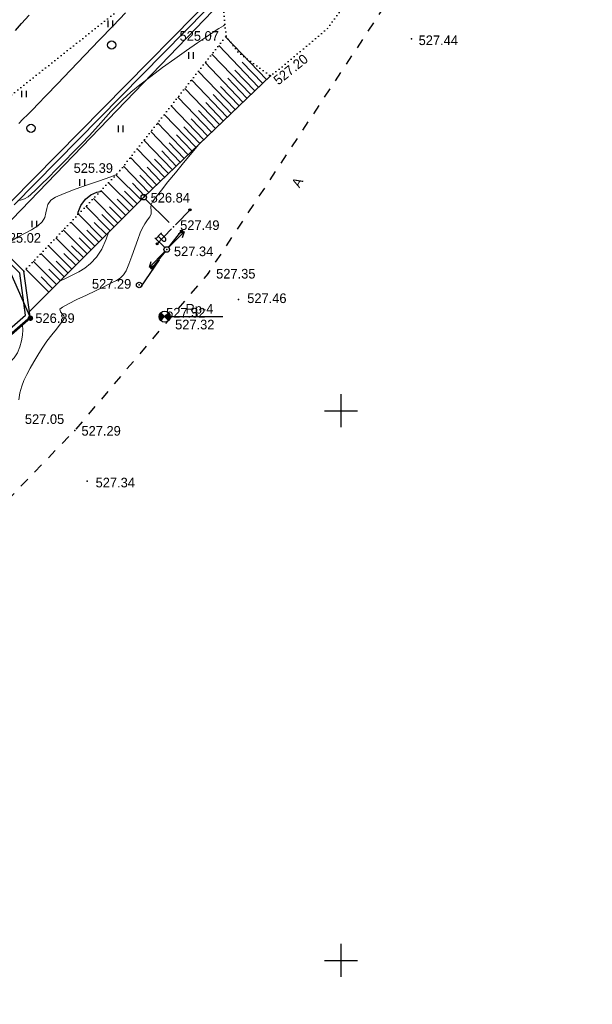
# Model space of a CAD drawing. Header units: millimetres. Extents: x 767170 to 66149698, y -983507 to 2493658.
# Tile 25 of 256: x 1571835 to 1623931, y -832596 to -743022. Entities that reach past the tile are written whole.
import ezdxf

# ---------------------------------------------------------------- set-up
doc = ezdxf.new("R2010")
doc.units = ezdxf.units.MM
for name, pattern in [('Д_ТРОТ_ТРУБА', [3, 1.5, -1.5]), ('ДОРОГИ_ГРУНТ', [7, 5, -2]), ('ДОРОГИ_СТРОЯЩ', [9, 8, -1]), ('Контура низ откосов  Штриховая 0.1-0.5 - - - - - - -', [0.6, 0.1, -0.5])]:
    doc.linetypes.add(name, pattern=pattern)
for name, color, linetype in [('(001) Сетка', 92, 'Continuous'), ('(003) Пункты', 7, 'Continuous'), ('(004) Точки рельефа', 7, 'Continuous'), ('(004a) Точки рельефа (отк.)', 7, 'Continuous'), ('(013) Газ', 30, 'ИК_Газопровод -------г--------'), ('(022) Возд. Линии', 7, 'Continuous'), ('(025) Дорога', 7, 'Continuous'), ('(031) Горизонтали', 42, 'Continuous'), ('(035) Откосы', 7, 'Continuous'), ('(036) Растительность', 7, 'Continuous'), ('(038) Деревья', 7, 'Continuous'), ('(039) Земля', 7, 'Continuous'), ('(040) Ограда', 7, 'Continuous')]:
    doc.layers.add(name, color=color, linetype=linetype)
doc.layers.add('(032) Горизонтали утолщенные', color=32, linetype='Continuous', lineweight=30)
doc.styles.add('BM-431', font='txt')
doc.styles.add('D-431', font='txt')
doc.styles.add('S', font='txtwr', dxfattribs={"oblique": 15})
doc.styles.get("Standard").update_dxf_attribs({"font": 'isocpeui.ttf'})
doc.linetypes.add('GAZ_VOZDUSH', pattern='A,1,-2,["~",Standard,S=3,R=0,X=-1.5,Y=-1.5],-1,10', length=14)
doc.linetypes.add('ИК_Газопровод -------г--------', pattern='A,9,-0.6,["Г",Standard,S=1.2,R=0,X=0,Y=-0.6],-1.2', length=10.8)
doc.linetypes.add('ОГРАДА_БЕТ', pattern='A,4,["|",Standard,S=0.8,R=0,X=0,Y=-0.8],4', length=8)

# ---------------------------------------------------------------- blocks, each defined once
blk = doc.blocks.new('I04010')
for p, q in [((-0.412273, 0.007146), (-0.412273, 1.207146)), ((0.387727, 1.207146), (0.387727, 0.007146))]:
    blk.add_line(p, q)
blk = doc.blocks.new('d')
at = {"layer": '(038) Деревья'}
blk.add_ellipse((0, 0), major_axis=(0.265, 0.265), ratio=1, start_param=5.497787, end_param=11.780972, dxfattribs=at)
blk = doc.blocks.new('Setka')
at = {"layer": '(001) Сетка'}
for p, q in [((0, 1.5), (0, -1.5)), ((-1.5, 0), (1.5, 0))]:
    blk.add_line(p, q, dxfattribs=at)
blk = doc.blocks.new('U1061-flat-4-flat-1')
at = {"layer": '(022) Возд. Линии'}
blk.add_circle((0, 0), 0.25, dxfattribs=at)
at = {"color": 4, "oblique": 15}
blk.add_attdef('Z', (0.797, -0.495), '', height=1, dxfattribs=at)
blk = doc.blocks.new('U1061-flat-3-flat-1')
at = {"layer": '(022) Возд. Линии'}
blk.add_circle((0, 0), 0.25, dxfattribs=at)
at = {"color": 4, "oblique": 15}
blk.add_attdef('Z', (0.797, -0.495), '', height=1, dxfattribs=at)
blk = doc.blocks.new('f-flat-6-flat-1')
at = {"layer": '(022) Возд. Линии'}
for points in [[(-0.179, 0.175), (-1.071, 1.05)], [(-1, 0.98), (-0.475, 1.516)]]:
    blk.add_lwpolyline(points, dxfattribs=at)
blk.add_lwpolyline([(-0.123, 0.803), (-0.123, 0.803, 0.414214), (-0.125, 1.033), (-0.545, 1.444), (-0.772, 1.212), (-0.353, 0.801, 0.414214)], format="xyb", close=True, dxfattribs=at)
blk.add_circle((0, 0), 0.25, dxfattribs=at)
blk = doc.blocks.new('S1-flat-7-flat-1')
at = {"layer": '(022) Возд. Линии'}
for p, q in [((0, 0), (-1.4, -1.428)), ((-1.4, -1.428), (-1.229, -0.896)), ((-1.4, -1.428), (-0.872, -1.246))]:
    blk.add_line(p, q, dxfattribs=at)
blk = doc.blocks.new('S2-flat-7-flat-1')
at = {"layer": '(022) Возд. Линии'}
for p, q in [((0, 0), (1.4, 1.428)), ((1.4, 1.428), (0.872, 1.246)), ((1.4, 1.428), (1.229, 0.896))]:
    blk.add_line(p, q, dxfattribs=at)
blk = doc.blocks.new('s3-flat-11-flat-1')
at = {"layer": '(022) Возд. Линии'}
h = blk.add_hatch(dxfattribs=at)
h.set_pattern_fill('ACET-2D-ACET-2D-ANSI31', color=256, scale=0.01, angle=45.94766, style=0)
h.set_pattern_definition([(90.947657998, (-32384.942892, -79716.907708), (-0.03174565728, -0.000525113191), [])])
edge = h.paths.add_edge_path()
edge.add_arc((1.321, 1.366), 0.1, 0, 360)
blk.add_lwpolyline([(0, 0), (1.391, 1.437)], dxfattribs=at)
blk.add_circle((1.321, 1.366), 0.1, dxfattribs=at)
blk = doc.blocks.new('s4-flat-11-flat-1')
at = {"layer": '(022) Возд. Линии'}
h = blk.add_hatch(dxfattribs=at)
h.set_pattern_fill('ACET-2D-ACET-2D-ANSI31', color=256, scale=0.01, angle=225.94766, style=0)
h.set_pattern_definition([(270.947657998, (-32384.59617, -79716.549324), (0.03174565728, 0.000525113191), [])])
edge = h.paths.add_edge_path()
edge.add_arc((-1.321, -1.366), 0.1, 0, 360)
blk.add_lwpolyline([(0, 0), (-1.391, -1.437)], dxfattribs=at)
blk.add_circle((-1.321, -1.366), 0.1, dxfattribs=at)
blk = doc.blocks.new('prov-s-flat-8-flat-1')
at = {"layer": '(022) Возд. Линии'}
for name, p in [('s3-flat-11-flat-1', (0.173, 0.178)), ('s4-flat-11-flat-1', (-0.174, -0.18))]:
    blk.add_blockref(name, p, dxfattribs=at)
blk = doc.blocks.new('s3-flat-10-flat-1')
at = {"layer": '(022) Возд. Линии'}
h = blk.add_hatch(dxfattribs=at)
h.set_pattern_fill('ACET-2D-ACET-2D-ANSI31', color=256, scale=0.01, angle=51.11014, style=0)
h.set_pattern_definition([(96.110141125, (-32384.30411, -79714.86154), (-0.031569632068, -0.003379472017), [])])
edge = h.paths.add_edge_path()
edge.add_arc((1.193, 1.479), 0.1, 0, 360)
blk.add_lwpolyline([(0, 0), (1.256, 1.557)], dxfattribs=at)
blk.add_circle((1.193, 1.479), 0.1, dxfattribs=at)
blk = doc.blocks.new('s4-flat-10-flat-1')
at = {"layer": '(022) Возд. Линии'}
h = blk.add_hatch(dxfattribs=at)
h.set_pattern_fill('ACET-2D-ACET-2D-ANSI31', color=256, scale=0.01, angle=231.11014, style=0)
h.set_pattern_definition([(276.110141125, (-32383.991044, -79714.47341), (0.031569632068, 0.003379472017), [])])
edge = h.paths.add_edge_path()
edge.add_arc((-1.193, -1.479), 0.1, 0, 360)
blk.add_lwpolyline([(0, 0), (-1.256, -1.557)], dxfattribs=at)
blk.add_circle((-1.193, -1.479), 0.1, dxfattribs=at)
blk = doc.blocks.new('prov-s-flat-7-flat-1')
at = {"layer": '(022) Возд. Линии'}
for name, p in [('s3-flat-10-flat-1', (0.156, 0.193)), ('s4-flat-10-flat-1', (-0.157, -0.195))]:
    blk.add_blockref(name, p, dxfattribs=at)
blk = doc.blocks.new('I00110-flat-5')
h = blk.add_hatch(color=7)
edge = h.paths.add_edge_path()
edge.add_line((0.354, 0.354), (0, 0))
edge.add_line((0, 0), (0.354, -0.354))
edge.add_arc((0, 0), 0.5, 315, 405)
edge = h.paths.add_edge_path()
edge.add_line((-0.354, -0.354), (0, 0))
edge.add_line((0, 0), (-0.354, 0.354))
edge.add_arc((0, 0), 0.5, 135, 225)
at = {"layer": '(003) Пункты'}
blk.add_circle((0, 0), 0.5, dxfattribs=at)
at = {"color": 7}
for points in [[(0, 0), (-0.354, 0.354, 0.414214), (-0.354, -0.354)], [(0, 0), (0.354, -0.354, 0.414214), (0.354, 0.354)]]:
    blk.add_lwpolyline(points, format="xyb", close=True, dxfattribs=at)
blk.add_lwpolyline([(0.008, 0), (0.008, 0)], dxfattribs=at)
at = {"color": 4, "linetype": 'Continuous', "style": 'S', "oblique": 15}
blk.add_attdef('G', (0.692, 0.111), '', height=1, dxfattribs=at)
at = {"color": 4, "style": 'S', "oblique": 15}
blk.add_attdef('Z', (0.738, -1.15), '', height=1, dxfattribs=at)
blk = doc.blocks.new('A$C27c3a978')
at = {"layer": '(013) Газ', "linetype": 'ByBlock'}
h = blk.add_hatch(color=0, dxfattribs=at)
edge = h.paths.add_edge_path()
edge.add_arc((60032, -64630), 250, 0, 360)
at = {"layer": '(003) Пункты', "ltscale": 600}
blk.add_line((72744, -64489), (77527, -64489), dxfattribs=at)
at = {"layer": '(004) Точки рельефа', "color": 7, "linetype": 'ByBlock', "lineweight": -2}
for p in [(77832, -38963), (94709, -39220), (81863, -42572), (68173, -51205), (70345, -53622), (73055, -56321), (72433, -58382), (76167, -60581), (69927, -61607), (78953, -62935), (72252, -64489), (60032, -64630), (64059, -74842), (65197, -79450)]:
    blk.add_point(p, dxfattribs=at)
at = {"layer": '(013) Газ', "linetype": 'GAZ_VOZDUSH', "ltscale": 600, "flags": 128}
blk.add_lwpolyline([(142989, 92800), (142835, 91853), (139404, 84476), (134266, 81665), (119792, 48158), (108774, 18170), (103677, 7863), (86151, -26743), (56759, -57253), (60032, -64630), (36543, -85231), (37778, -89927), (35802, -96445), (-3045, -138132), (-6698, -140156), (-18067, -151331), (-26004, -155340), (-70604, -193697), (-73004, -195976)], dxfattribs=at)
at = {"layer": '(022) Возд. Линии', "linetype": 'ДОРОГИ_ГРУНТ', "ltscale": 600}
for points in [[(70509, -53811), (73055, -56321)], [(70091, -61796), (72433, -58382)]]:
    blk.add_lwpolyline(points, dxfattribs=at)
at = {"layer": '(025) Дорога', "linetype": 'Д_ТРОТ_ТРУБА', "ltscale": 600, "flags": 128}
blk.add_lwpolyline([(154765, 81195), (139871, 52430), (129502, 32489), (121333, 16940), (108158, -4549), (103577, -11729), (92658, -35606), (76167, -60581), (64059, -74842), (44926, -94693), (25805, -113938), (11475, -128266), (-17195, -156913), (-37287, -176879), (-52070, -191955), (-69147, -209171), (-72130, -212147)], dxfattribs=at)
at = {"layer": '(031) Горизонтали', "color": 42, "linetype": 'Continuous', "lineweight": 0, "ltscale": 600}
for points in [[(58964, -46910), (59353, -46532), (59791, -46102), (60277, -45614), (60703, -45174), (61465, -44382), (62484, -43320), (63681, -42071), (64978, -40716), (66296, -39339), (67557, -38022), (68682, -36848)], [(58868, -53956), (59140, -53878), (59480, -53759), (59822, -53584), (60071, -53380), (60481, -52998), (61021, -52470), (61665, -51828), (62383, -51103), (63147, -50326), (63928, -49529), (64698, -48745), (65380, -48033), (65945, -47416), (66432, -46864), (66885, -46348), (67344, -45841), (67852, -45312), (68449, -44733), (69177, -44076), (69998, -43395), (70980, -42634), (72058, -41833), (73167, -41032), (74243, -40271), (75222, -39590), (76037, -39029), (76624, -38627), (76919, -38425), (77178, -38271), (77396, -38165), (77593, -38043), (77726, -37906)], [(58987, -72048), (59082, -71432), (59245, -70807), (59445, -70287), (59701, -69743), (60002, -69177), (60342, -68588), (60712, -67979), (61104, -67350), (61529, -66726), (61973, -66142), (62394, -65618), (62750, -65172), (62961, -64886), (63061, -64718), (63095, -64631), (63101, -64595), (63099, -64531), (63061, -64412), (62947, -64253), (62773, -64060), (62701, -63815), (62937, -63628), (63497, -63321), (64265, -62940), (65125, -62530), (65962, -62136), (66659, -61804), (67100, -61579), (67528, -61361), (67877, -61198), (68190, -61002), (68509, -60685), (68728, -60314), (68987, -59721), (69265, -58994), (69544, -58218), (69805, -57482), (70029, -56870), (70196, -56469), (70439, -56046), (70680, -55696), (70881, -55396), (71005, -55127), (71023, -54828), (70976, -54572), (71008, -54283), (71151, -54042), (71472, -53597), (71942, -52982), (72533, -52235), (73215, -51392), (73959, -50491), (74737, -49568), (75518, -48659)], [(57553, -58509), (57667, -58265), (57960, -57857), (58316, -57585), (58856, -57273), (59493, -56933), (60137, -56577), (60703, -56218), (61101, -55866), (61343, -55457), (61447, -55054), (61510, -54659), (61624, -54276), (61885, -53905), (62324, -53632), (63103, -53287), (64104, -52901), (65210, -52503), (66304, -52123), (67268, -51790), (67795, -51601)], [(62724, -61242), (62766, -61220), (63338, -60954), (63896, -60698), (64442, -60416), (64979, -60075), (65510, -59641), (66040, -59079), (66521, -58339), (66918, -57450), (67127, -56839)], [(50813, -79063), (51154, -78594), (51597, -77874), (52118, -76966), (52691, -75936), (53293, -74847), (53899, -73765), (54485, -72753), (55026, -71876), (55498, -71198), (56060, -70543), (56627, -69988), (57180, -69508), (57699, -69075), (58164, -68662), (58554, -68242), (58850, -67788), (59082, -67234), (59225, -66697), (59301, -66184), (59327, -65702), (59324, -65257), (59320, -65119)]]:
    blk.add_lwpolyline(points, dxfattribs=at)
at = {"layer": '(032) Горизонтали утолщенные', "color": 32, "linetype": 'Continuous', "lineweight": 30, "ltscale": 600}
for points in [[(58666, -38470), (59208, -37833), (59912, -37074)], [(64343, -55215), (64387, -54971), (64608, -54376), (65040, -53799), (65542, -53410), (66069, -53174), (66366, -53097)]]:
    blk.add_lwpolyline(points, dxfattribs=at)
at = {"layer": '(035) Откосы', "ltscale": 600}
for p, q in [((81506, -42915), (77779, -39030)), ((80792, -43599), (77161, -39814)), ((80079, -44284), (76542, -40598)), ((79365, -44969), (75924, -41382)), ((80436, -43942), (78643, -42074)), ((81149, -43257), (79310, -41339)), ((77938, -46338), (74687, -42949)), ((78651, -45653), (75305, -42165)), ((79722, -44626), (77977, -42808)), ((77224, -47022), (74068, -43733)), ((79008, -45311), (77311, -43542)), ((76511, -47707), (73450, -44517)), ((78295, -45995), (76645, -44276)), ((75797, -48392), (72832, -45301)), ((77581, -46680), (75979, -45011)), ((75083, -49076), (72213, -46085)), ((76154, -48049), (74647, -46479)), ((76867, -47365), (75313, -45745)), ((74370, -49761), (71595, -46868)), ((75440, -48734), (73981, -47213)), ((73656, -50446), (70976, -47652)), ((74726, -49419), (73315, -47948)), ((72229, -51815), (69739, -49220)), ((72942, -51130), (70358, -48436)), ((74013, -50103), (72649, -48682)), ((71515, -52499), (69121, -50004)), ((72586, -51473), (71317, -50150)), ((73299, -50788), (71983, -49416)), ((70802, -53184), (68502, -50788)), ((71872, -52157), (70651, -50884)), ((70093, -53874), (67807, -51588)), ((71158, -52842), (69985, -51619)), ((69394, -54573), (67124, -52303)), ((70445, -53526), (69319, -52353)), ((67995, -55972), (65758, -53734)), ((68694, -55272), (66441, -53019)), ((69743, -54224), (68605, -53085)), ((67296, -56671), (65074, -54449)), ((68345, -55622), (67222, -54499)), ((69044, -54923), (67913, -53792)), ((66596, -57370), (64391, -55165)), ((67645, -56321), (66531, -55206)), ((65897, -58069), (63708, -55880)), ((66946, -57020), (65839, -55914)), ((64498, -59468), (62342, -57311)), ((65198, -58769), (63025, -56595)), ((66247, -57720), (65148, -56621)), ((63799, -60167), (61658, -58026)), ((64848, -59118), (63766, -58036)), ((65547, -58419), (64457, -57328)), ((63100, -60866), (60975, -58741)), ((64149, -59817), (63074, -58743)), ((62400, -61565), (60292, -59457)), ((63449, -60517), (62383, -59450)), ((61701, -62265), (59609, -60172)), ((62051, -61915), (61000, -60865)), ((62750, -61216), (61692, -60157))]:
    blk.add_line(p, q, dxfattribs=at)
at = {"layer": '(035) Откосы', "linetype": 'Контура низ откосов  Штриховая 0.1-0.5 - - - - - - -', "ltscale": 600}
blk.add_lwpolyline([(59436, -60353), (68173, -51205), (77832, -38963)], dxfattribs=at)
at = {"layer": '(035) Откосы', "ltscale": 600}
blk.add_lwpolyline([(81863, -42572), (70345, -53622), (59953, -64013)], dxfattribs=at)
at = {"layer": '(039) Земля', "linetype": 'Контура низ откосов  Штриховая 0.1-0.5 - - - - - - -', "ltscale": 600, "flags": 128}
for points in [[(36869, -61315), (70507, -34642), (59475, -28042), (57979, -27353)], [(91516, -30593), (89228, -34211), (89033, -35606), (87050, -38265), (82718, -41948), (81863, -42572), (78968, -40486), (77832, -38963), (77448, -35111)]]:
    blk.add_lwpolyline(points, dxfattribs=at)
at = {"layer": '(040) Ограда', "linetype": 'ОГРАДА_БЕТ', "ltscale": 600, "flags": 128}
for points in [[(58271, -54025), (85408, -26452), (91970, -13028), (107010, 16313), (106618, 16468), (107021, 17483), (108055, 17103), (107675, 16068), (107379, 16177)], [(21880, -91579), (25627, -87417), (27189, -87992), (28596, -88511), (31313, -86417), (38186, -83057), (58843, -65004), (59596, -64346), (59059, -60543), (59059, -60543), (55485, -57044), (56044, -56473)]]:
    blk.add_lwpolyline(points, dxfattribs=at)
at = {"layer": '(040) Ограда', "ltscale": 600, "flags": 128}
for points in [[(58556, -54306), (85739, -26686), (92327, -13207), (107379, 16177)], [(22177, -91847), (25743, -87886), (27051, -88368), (28666, -88962), (31525, -86759), (38409, -83393), (59106, -65306), (60022, -64505), (59436, -60353), (56050, -57038)]]:
    blk.add_lwpolyline(points, dxfattribs=at)
at = {"layer": '(001) Сетка', "xscale": 1000, "yscale": 1000, "zscale": 1000}
for p in [(88285, -73050), (88285, -123050)]:
    blk.add_blockref('Setka', p, dxfattribs=at)
at = {"layer": '(022) Возд. Линии', "xscale": 1000, "yscale": 1000, "zscale": 1000}
for name, p in [('U1061-flat-4-flat-1', (70345, -53622)), ('prov-s-flat-8-flat-1', (73055, -56321)), ('prov-s-flat-7-flat-1', (72433, -58382)), ('f-flat-6-flat-1', (72433, -58382)), ('S2-flat-7-flat-1', (72606, -58206)), ('S1-flat-7-flat-1', (72256, -58562)), ('U1061-flat-3-flat-1', (69927, -61607)), ('I00110-flat-5', (72244, -64489))]:
    blk.add_blockref(name, p, dxfattribs=at)
at = {"layer": '(036) Растительность', "linetype": 'Continuous', "xscale": 500, "yscale": 500, "zscale": 500}
for p in [(67297, -38149), (74652, -41047), (59449, -44536), (68240, -47710), (64747, -52580), (60396, -56366)]:
    blk.add_blockref('I04010', p, dxfattribs=at)
at = {"layer": '(038) Деревья', "linetype": 'Continuous', "xscale": 1000, "yscale": 1000, "zscale": 1000}
for p in [(67421, -39779), (60088, -47351)]:
    blk.add_blockref('d', p, dxfattribs=at)
at = {"layer": '(003) Пункты', "style": 'D-431'}
for s, p in [('Rp-4', (74142, -64215)), ('527.32', (73194, -65648))]:
    blk.add_text(s, height=875, dxfattribs=at).set_placement(p)
at = {"layer": '(004) Точки рельефа', "linetype": 'ByBlock', "char_height": 875, "attachment_point": 4, "style": 'D-431'}
for s, insert in [('525.07', (73596, -38960)), ('527.44', (95349, -39354)), ('525.39', (63961, -50978)), ('526.84', (70967, -53676)), ('527.49', (73653, -56175)), ('525.02', (57414, -57333)), ('527.34', (73088, -58555)), ('527.35', (76927, -60590)), ('527.29', (65626, -61517)), ('527.46', (79753, -62822)), ('526.89', (60477, -64630)), ('527.05', (59525, -73818)), ('527.29', (64675, -74883)), ('527.34', (65960, -79591))]:
    blk.add_mtext(s, dxfattribs=dict(at, insert=insert))
at = {"layer": '(004) Точки рельефа', "linetype": 'ByBlock', "insert": (82320, -43129), "char_height": 875, "attachment_point": 4, "rotation": 38.92262, "style": 'D-431'}
blk.add_mtext('527.20', dxfattribs=at)
at = {"layer": '(004a) Точки рельефа (отк.)', "linetype": 'ByBlock', "insert": (72377, -64139), "char_height": 875, "attachment_point": 4, "style": 'D-431'}
blk.add_mtext('527.32', dxfattribs=at)
at = {"layer": '(025) Дорога', "linetype": 'ДОРОГИ_СТРОЯЩ', "style": 'BM-431'}
blk.add_text('A', height=875, rotation=61.19016, dxfattribs=at).set_placement((84511, -52822))

msp = doc.modelspace()

# ---------------------------------------------------------------- block references
msp.add_blockref('A$C27c3a978', (1512780.29, -705547.05))

doc.saveas('drawing.dxf')
